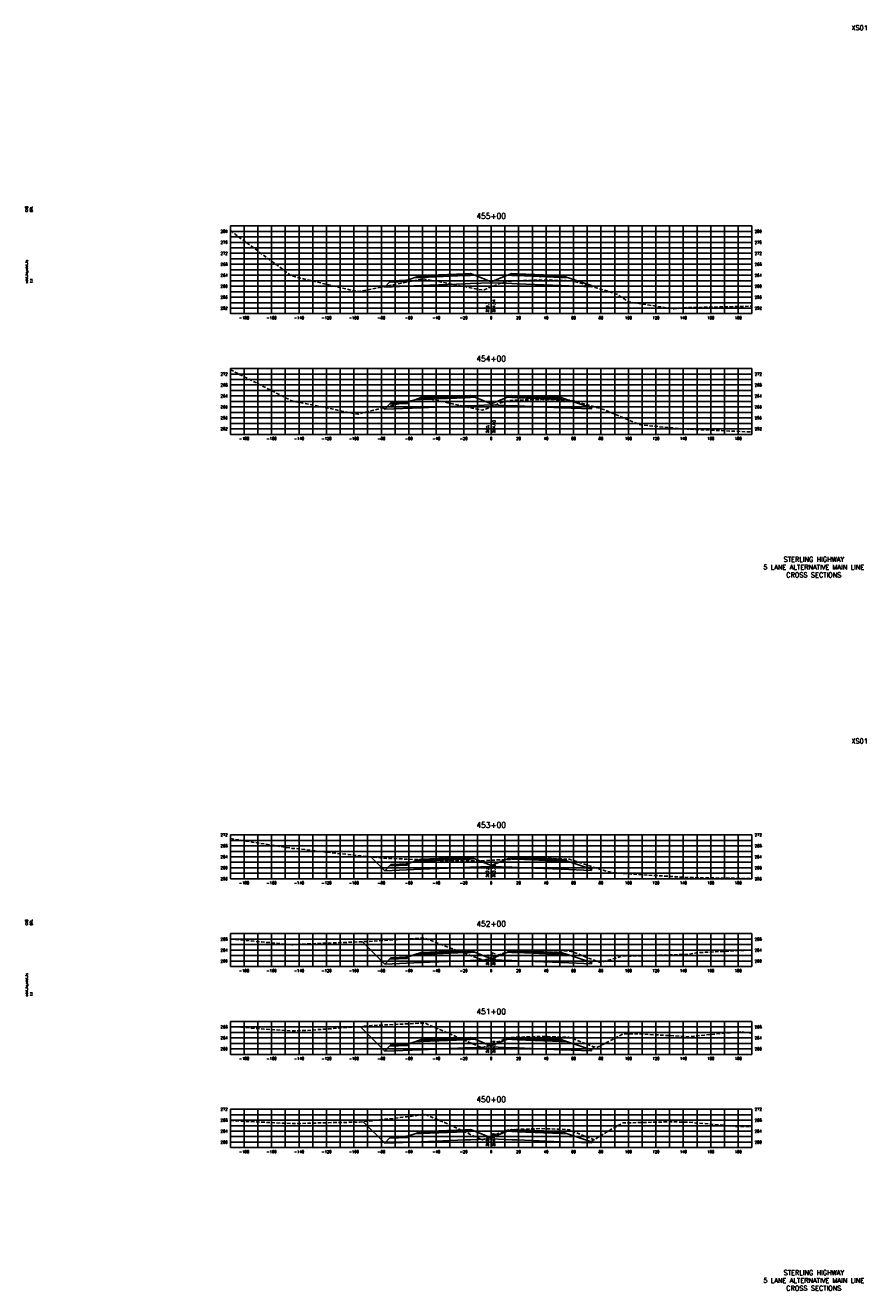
# Model space of a CAD drawing. Extents: x 37 to 10140, y -1968 to 9206.
# Tile 86 of 105: x 7337 to 7950, y 4696 to 5618. Entities that reach past the tile are written whole.
import ezdxf
from ezdxf.enums import TextEntityAlignment as Align

# ---------------------------------------------------------------- set-up
doc = ezdxf.new("R2010")
doc.units = 0
doc.header["$LTSCALE"] = 20
doc.header["$MEASUREMENT"] = 0
doc.linetypes.add('HIDDEN_050%', pattern=[0.1875, 0.125, -0.0625])
for name, color, linetype in [('S-AT-TXT175', 6, 'Continuous'), ('S-AT-TXT80', 1, 'Continuous'), ('XDATUM', 3, 'Continuous'), ('XEG', 1, 'HIDDEN_050%'), ('XFG', 2, 'Continuous'), ('XGRID', 251, 'Continuous'), ('XGRIDT', 2, 'Continuous'), ('XREF-BORDER', 7, 'Continuous')]:
    doc.layers.add(name, color=color, linetype=linetype)
doc.styles.add('L100', font='simplex.shx', dxfattribs={"height": 2})
doc.styles.add('L175', font='ROMANSM.shx', dxfattribs={"height": 3.5})
doc.styles.add('L80', font='ROMANSM.shx', dxfattribs={"height": 1.6})

# ---------------------------------------------------------------- blocks, each defined once
blk = doc.blocks.new('03025_00_att1')
at = {"layer": 'S-AT-TXT175', "style": 'L175'}
for tag, p in [('NUM', (32.402, 20.822)), ('LINE1', (30.64, 1.444)), ('LINE2', (30.64, 1.161)), ('LINE3', (30.64, 0.877))]:
    blk.add_attdef(tag, text='', height=0.175, dxfattribs=at).set_placement(p, align=Align.CENTER)
at = {"layer": 'S-AT-TXT80', "style": 'L80'}
for tag, p in [('DESIGNED', (2.094, 14.201)), ('CHECKED', (2.265, 14.201)), ('DRAFTED', (2.436, 14.201)), ('PCTB', (2.094, 11.605)), ('PSCALE', (2.265, 11.605)), ('PVIEW', (2.436, 11.605))]:
    blk.add_attdef(tag, p, '', height=0.08, rotation=90, dxfattribs=at)

msp = doc.modelspace()

# ---------------------------------------------------------------- linework, layer by layer
at = {"layer": 'XDATUM', "flags": 128}
for points in [[(7598.11, 5427.7), (7598.41, 5427.4), (7625, 5428.46), (7657, 5429.74), (7661, 5429.9), (7676, 5430.5), (7691, 5429.9), (7695, 5429.74), (7727, 5428.46), (7749, 5427.58), (7749, 5428.47), (7749.82, 5427.65)], [(7597.38, 5339.42), (7598.41, 5338.38), (7625, 5339.45), (7657, 5340.73), (7661, 5340.89), (7676, 5341.49), (7691, 5340.89), (7695, 5340.73), (7727, 5339.45), (7749, 5338.57), (7749, 5339.45), (7749.97, 5340.42)], [(7588.29, 5011.99), (7598.41, 5001.87), (7625, 5002.93), (7657, 5004.21), (7661, 5004.37), (7676, 5004.97), (7691, 5004.37), (7695, 5004.21), (7727, 5002.93), (7749, 5002.05), (7749, 5002.94), (7750.55, 5004.49)], [(7582.16, 4950.11), (7598.41, 4933.86), (7625, 4934.92), (7657, 4936.2), (7661, 4936.36), (7676, 4936.96), (7691, 4936.36), (7695, 4936.2), (7727, 4934.92), (7749, 4934.04), (7749, 4934.93), (7750.8, 4936.73)], [(7580.55, 4888.21), (7598.41, 4870.35), (7625, 4871.41), (7657, 4872.69), (7661, 4872.85), (7676, 4873.45), (7691, 4872.85), (7695, 4872.69), (7727, 4871.41), (7749, 4870.53), (7749, 4871.42), (7751.03, 4873.44)], [(7582.81, 4818.88), (7598.41, 4803.28), (7625, 4804.34), (7657, 4805.62), (7661, 4805.78), (7676, 4806.38), (7691, 4805.78), (7695, 4805.62), (7727, 4804.34), (7749, 4803.46), (7749, 4804.35), (7750.6, 4805.95)]]:
    msp.add_lwpolyline(points, dxfattribs=at)
at = {"layer": 'XEG', "flags": 128}
for points in [[(7486, 5468.69), (7489.38, 5466), (7530.46, 5435.6), (7537.24, 5433.89), (7578.46, 5424.05), (7585.1, 5425.06), (7626.47, 5433.45), (7657.94, 5427.49), (7670.05, 5425.15), (7670.94, 5425.47), (7676, 5427.45), (7684.84, 5430.91), (7685.17, 5430.98), (7687.67, 5431.58), (7691.15, 5431.72), (7710.95, 5432.58), (7730.77, 5432.06), (7734.19, 5431.99), (7734.84, 5431.84), (7737.81, 5431.14), (7740.45, 5430.43), (7760.92, 5424.36), (7767.53, 5422.18), (7776.45, 5416.47), (7809, 5411.54), (7818.48, 5412.38), (7860.68, 5413.34), (7866, 5413.4)], [(7486, 5367.13), (7530.76, 5344.39), (7533.56, 5343.81), (7578.76, 5334.73), (7581.42, 5335.38), (7626.77, 5346.85), (7646.81, 5342.5), (7669.64, 5337.57), (7676, 5340.11), (7677.48, 5340.71), (7684.66, 5343.58), (7685.32, 5343.84), (7685.56, 5343.89), (7688.8, 5344.68), (7712.17, 5345.53), (7713.03, 5345.57), (7713.74, 5345.53), (7733.37, 5344.89), (7733.48, 5344.86), (7737.21, 5344.06), (7738.06, 5343.82), (7757.05, 5338.4), (7758, 5338.09), (7784.82, 5326.87), (7797.65, 5325.66), (7818.78, 5323.81), (7820.72, 5323.7), (7866, 5321.76)], [(7486, 5025.27), (7531.06, 5018.17), (7532.26, 5018.08), (7533.88, 5018.01), (7548.58, 5016.26), (7563.71, 5014.54), (7585.37, 5012.29), (7598.07, 5010.97), (7616.61, 5010.23), (7647.1, 5009.08), (7648.5, 5009.05), (7650.08, 5009.16), (7657.56, 5009.24), (7667.26, 5009.13), (7676, 5009.53), (7680.89, 5009.75), (7687.39, 5010.03), (7689.35, 5010.12), (7708.67, 5010.84), (7712.97, 5011.02), (7730.7, 5010.31), (7733.08, 5010.2), (7733.47, 5010.11), (7736.63, 5009.16), (7754.9, 5003.04), (7757.73, 5002.24), (7760.7, 5001.27), (7768.17, 5000.16), (7771.08, 4999.76), (7773, 4999.81), (7819.09, 4996.89), (7821.15, 4996.91), (7866, 4996.11)], [(7486, 4952.09), (7488.41, 4951.87), (7531.37, 4947.89), (7536.56, 4948.29), (7579.37, 4949.97), (7584.71, 4950.24), (7627.37, 4952.81), (7641.18, 4947.44), (7670.41, 4936.54), (7674.09, 4937.83), (7676, 4938.51), (7688.05, 4942.81), (7689.94, 4943.12), (7690.65, 4943.3), (7707.22, 4943.98), (7713.19, 4944.17), (7727.25, 4943.59), (7732.41, 4943.36), (7734.64, 4942.9), (7735.84, 4942.56), (7750.99, 4936.65), (7755.62, 4934.93), (7766.53, 4938.08), (7771.38, 4939.72), (7777.3, 4939.7), (7819.39, 4940.87), (7825.45, 4942.1), (7866, 4944.07)], [(7486, 4888.33), (7522.52, 4885.6), (7531.67, 4885.09), (7540.87, 4885.41), (7579.67, 4888.12), (7589.01, 4889), (7627.67, 4890.85), (7638.65, 4886.04), (7669.22, 4872.74), (7676, 4875.34), (7677.75, 4876.02), (7688.01, 4879.88), (7689.67, 4880.16), (7691.1, 4880.35), (7702.79, 4880.74), (7712.73, 4881.1), (7723.31, 4880.76), (7731.99, 4880.43), (7733.76, 4879.96), (7735.2, 4879.55), (7744.94, 4875.78), (7752.64, 4872.82), (7766.16, 4879.63), (7771.69, 4882.84), (7781.61, 4883.08), (7819.69, 4880.89), (7857.54, 4884.5), (7866, 4883.47)], [(7486, 4819.74), (7518.85, 4818.07), (7531.97, 4817.56), (7566.7, 4818.37), (7579.97, 4818.56), (7614.56, 4822.49), (7627.98, 4824.27), (7641.99, 4818.24), (7669.6, 4805.57), (7676, 4808.17), (7681.15, 4810.27), (7686.69, 4812.61), (7688, 4812.8), (7690.55, 4813.07), (7698.08, 4813.36), (7711.71, 4813.91), (7719.29, 4813.64), (7731.5, 4813.26), (7732.84, 4812.97), (7734.71, 4812.19), (7741.17, 4809.54), (7751.12, 4805.75), (7764.21, 4813.74), (7771.99, 4817.99), (7806, 4818.81), (7819.99, 4818.53), (7853.86, 4815.53), (7866, 4815.17)]]:
    msp.add_lwpolyline(points, dxfattribs=at)
at = {"layer": 'XFG', "flags": 128}
for points in [[(7676, 5431.24), (7664.05, 5436.02), (7661, 5435.9), (7657, 5435.74), (7625, 5434.46), (7620.43, 5434.28), (7615, 5432.47), (7615, 5431.47), (7601.96, 5430.95), (7598.41, 5427.4), (7625, 5428.46), (7657, 5429.74), (7661, 5429.9), (7676, 5430.5), (7676, 5431.24)], [(7661, 5436.24), (7657, 5436.08), (7625, 5434.8), (7625, 5435.8), (7620.43, 5434.28), (7625, 5434.46), (7657, 5435.74), (7661, 5435.9), (7664.05, 5436.02), (7661, 5437.24), (7661, 5436.24)], [(7661, 5437.24), (7657, 5437.08), (7625, 5435.8), (7625, 5435.46), (7657, 5436.74), (7661, 5436.9), (7661, 5437.24)], [(7661, 5436.9), (7657, 5436.74), (7625, 5435.46), (7625, 5434.8), (7657, 5436.08), (7661, 5436.24), (7661, 5436.9)], [(7676, 5431.24), (7687.96, 5436.02), (7691, 5435.9), (7695, 5435.74), (7727, 5434.46), (7731.57, 5434.28), (7749, 5428.47), (7749, 5427.58), (7727, 5428.46), (7695, 5429.74), (7691, 5429.9), (7676, 5430.5)], [(7691, 5437.24), (7687.96, 5436.02), (7691, 5435.9), (7695, 5435.74), (7727, 5434.46), (7731.57, 5434.28), (7727, 5435.8), (7727, 5434.8), (7695, 5436.08), (7691, 5436.24), (7691, 5437.24)], [(7691, 5437.24), (7691, 5436.9), (7695, 5436.74), (7727, 5435.46), (7727, 5435.8), (7695, 5437.08), (7691, 5437.24)], [(7691, 5436.9), (7691, 5436.24), (7695, 5436.08), (7727, 5434.8), (7727, 5435.46), (7695, 5436.74), (7691, 5436.9)], [(7598.41, 5427.4), (7598.41, 5427.4), (7598.11, 5427.7)], [(7615, 5432.47), (7614, 5432.43), (7614, 5432.09), (7604, 5431.69), (7604, 5432.03), (7603, 5431.99), (7601.96, 5430.95), (7615, 5431.47), (7615, 5432.47)], [(7614, 5432.43), (7604, 5432.03), (7604, 5431.69), (7614, 5432.09), (7614, 5432.43)], [(7749, 5428.47), (7749, 5428.47), (7749.82, 5427.65)], [(7676, 5342.23), (7664.05, 5347.01), (7661, 5346.89), (7657, 5346.73), (7625, 5345.45), (7620.43, 5345.26), (7615, 5343.45), (7615, 5342.45), (7601.96, 5341.93), (7598.41, 5338.38), (7625, 5339.45), (7657, 5340.73), (7661, 5340.89), (7676, 5341.49), (7676, 5342.23)], [(7615, 5343.45), (7614, 5343.41), (7614, 5343.07), (7604, 5342.67), (7604, 5343.01), (7603, 5342.97), (7601.96, 5341.93), (7615, 5342.45), (7615, 5343.45)], [(7614, 5343.41), (7604, 5343.01), (7604, 5342.67), (7614, 5343.07), (7614, 5343.41)], [(7661, 5347.23), (7657, 5347.07), (7625, 5345.79), (7625, 5346.79), (7620.43, 5345.26), (7625, 5345.45), (7657, 5346.73), (7661, 5346.89), (7664.05, 5347.01), (7661, 5348.23), (7661, 5347.23)], [(7661, 5348.23), (7657, 5348.07), (7625, 5346.79), (7625, 5346.45), (7657, 5347.73), (7661, 5347.89), (7661, 5348.23)], [(7661, 5347.89), (7657, 5347.73), (7625, 5346.45), (7625, 5345.79), (7657, 5347.07), (7661, 5347.23), (7661, 5347.89)], [(7676, 5342.23), (7687.96, 5347.01), (7691, 5346.89), (7695, 5346.73), (7727, 5345.45), (7731.57, 5345.26), (7749, 5339.45), (7749, 5338.57), (7727, 5339.45), (7695, 5340.73), (7691, 5340.89), (7676, 5341.49)], [(7691, 5348.23), (7687.96, 5347.01), (7691, 5346.89), (7695, 5346.73), (7727, 5345.45), (7731.57, 5345.26), (7727, 5346.79), (7727, 5345.79), (7695, 5347.07), (7691, 5347.23), (7691, 5348.23)], [(7691, 5348.23), (7691, 5347.89), (7695, 5347.73), (7727, 5346.45), (7727, 5346.79), (7695, 5348.07), (7691, 5348.23)], [(7691, 5347.89), (7691, 5347.23), (7695, 5347.07), (7727, 5345.79), (7727, 5346.45), (7695, 5347.73), (7691, 5347.89)], [(7598.41, 5338.38), (7598.41, 5338.38), (7597.38, 5339.42)], [(7749, 5339.45), (7749, 5339.45), (7749.97, 5340.42)], [(7598.41, 5001.87), (7598.41, 5001.87), (7588.29, 5011.99)], [(7676, 5005.71), (7664.05, 5010.5), (7661, 5010.37), (7657, 5010.21), (7625, 5008.93), (7620.43, 5008.75), (7615, 5006.94), (7615, 5005.94), (7601.96, 5005.42), (7598.41, 5001.87), (7625, 5002.93), (7657, 5004.21), (7661, 5004.37), (7676, 5004.97), (7676, 5005.71)], [(7661, 5010.71), (7657, 5010.55), (7625, 5009.27), (7625, 5010.27), (7620.43, 5008.75), (7625, 5008.93), (7657, 5010.21), (7661, 5010.37), (7664.05, 5010.5), (7661, 5011.71), (7661, 5010.71)], [(7661, 5011.71), (7657, 5011.55), (7625, 5010.27), (7625, 5009.93), (7657, 5011.21), (7661, 5011.37), (7661, 5011.71)], [(7661, 5011.37), (7657, 5011.21), (7625, 5009.93), (7625, 5009.27), (7657, 5010.55), (7661, 5010.71), (7661, 5011.37)], [(7676, 5005.71), (7687.96, 5010.5), (7691, 5010.37), (7695, 5010.21), (7727, 5008.93), (7731.57, 5008.75), (7749, 5002.94), (7749, 5002.05), (7727, 5002.93), (7695, 5004.21), (7691, 5004.37), (7676, 5004.97)], [(7691, 5011.71), (7687.96, 5010.5), (7691, 5010.37), (7695, 5010.21), (7727, 5008.93), (7731.57, 5008.75), (7727, 5010.27), (7727, 5009.27), (7695, 5010.55), (7691, 5010.71), (7691, 5011.71)], [(7691, 5011.71), (7691, 5011.37), (7695, 5011.21), (7727, 5009.93), (7727, 5010.27), (7695, 5011.55), (7691, 5011.71)], [(7691, 5011.37), (7691, 5010.71), (7695, 5010.55), (7727, 5009.27), (7727, 5009.93), (7695, 5011.21), (7691, 5011.37)], [(7615, 5006.94), (7614, 5006.9), (7614, 5006.56), (7604, 5006.16), (7604, 5006.5), (7603, 5006.46), (7601.96, 5005.42), (7615, 5005.94), (7615, 5006.94)], [(7614, 5006.9), (7604, 5006.5), (7604, 5006.16), (7614, 5006.56), (7614, 5006.9)], [(7749, 5002.94), (7749, 5002.94), (7750.55, 5004.49)], [(7598.41, 4933.86), (7598.41, 4933.86), (7582.16, 4950.11)], [(7676, 4937.7), (7664.05, 4942.48), (7661, 4942.36), (7657, 4942.2), (7625, 4940.92), (7620.43, 4940.74), (7615, 4938.93), (7615, 4937.93), (7601.96, 4937.41), (7598.41, 4933.86), (7625, 4934.92), (7657, 4936.2), (7661, 4936.36), (7676, 4936.96), (7676, 4937.7)], [(7615, 4938.93), (7614, 4938.89), (7614, 4938.55), (7604, 4938.15), (7604, 4938.49), (7603, 4938.45), (7601.96, 4937.41), (7615, 4937.93), (7615, 4938.93)], [(7614, 4938.89), (7604, 4938.49), (7604, 4938.15), (7614, 4938.55), (7614, 4938.89)], [(7661, 4942.7), (7657, 4942.54), (7625, 4941.26), (7625, 4942.26), (7620.43, 4940.74), (7625, 4940.92), (7657, 4942.2), (7661, 4942.36), (7664.05, 4942.48), (7661, 4943.7), (7661, 4942.7)], [(7661, 4943.7), (7657, 4943.54), (7625, 4942.26), (7625, 4941.92), (7657, 4943.2), (7661, 4943.36), (7661, 4943.7)], [(7661, 4943.36), (7657, 4943.2), (7625, 4941.92), (7625, 4941.26), (7657, 4942.54), (7661, 4942.7), (7661, 4943.36)], [(7676, 4937.7), (7687.96, 4942.48), (7691, 4942.36), (7695, 4942.2), (7727, 4940.92), (7731.57, 4940.74), (7749, 4934.93), (7749, 4934.04), (7727, 4934.92), (7695, 4936.2), (7691, 4936.36), (7676, 4936.96)], [(7691, 4943.7), (7687.96, 4942.48), (7691, 4942.36), (7695, 4942.2), (7727, 4940.92), (7731.57, 4940.74), (7727, 4942.26), (7727, 4941.26), (7695, 4942.54), (7691, 4942.7), (7691, 4943.7)], [(7691, 4943.7), (7691, 4943.36), (7695, 4943.2), (7727, 4941.92), (7727, 4942.26), (7695, 4943.54), (7691, 4943.7)], [(7691, 4943.36), (7691, 4942.7), (7695, 4942.54), (7727, 4941.26), (7727, 4941.92), (7695, 4943.2), (7691, 4943.36)], [(7749, 4934.93), (7749, 4934.93), (7750.8, 4936.73)], [(7598.41, 4870.35), (7598.41, 4870.35), (7580.55, 4888.21)], [(7661, 4879.19), (7657, 4879.03), (7625, 4877.75), (7625, 4878.75), (7620.43, 4877.23), (7625, 4877.41), (7657, 4878.69), (7661, 4878.85), (7664.05, 4878.97), (7661, 4880.19), (7661, 4879.19)], [(7661, 4880.19), (7657, 4880.03), (7625, 4878.75), (7625, 4878.41), (7657, 4879.69), (7661, 4879.85), (7661, 4880.19)], [(7691, 4880.19), (7687.96, 4878.97), (7691, 4878.85), (7695, 4878.69), (7727, 4877.41), (7731.57, 4877.23), (7727, 4878.75), (7727, 4877.75), (7695, 4879.03), (7691, 4879.19), (7691, 4880.19)], [(7691, 4880.19), (7691, 4879.85), (7695, 4879.69), (7727, 4878.41), (7727, 4878.75), (7695, 4880.03), (7691, 4880.19)], [(7676, 4874.19), (7664.05, 4878.97), (7661, 4878.85), (7657, 4878.69), (7625, 4877.41), (7620.43, 4877.23), (7615, 4875.42), (7615, 4874.42), (7601.96, 4873.89), (7598.41, 4870.35), (7625, 4871.41), (7657, 4872.69), (7661, 4872.85), (7676, 4873.45), (7676, 4874.19)], [(7615, 4875.42), (7614, 4875.38), (7614, 4875.04), (7604, 4874.64), (7604, 4874.98), (7603, 4874.94), (7601.96, 4873.89), (7615, 4874.42), (7615, 4875.42)], [(7614, 4875.38), (7604, 4874.98), (7604, 4874.64), (7614, 4875.04), (7614, 4875.38)], [(7661, 4879.85), (7657, 4879.69), (7625, 4878.41), (7625, 4877.75), (7657, 4879.03), (7661, 4879.19), (7661, 4879.85)], [(7676, 4874.19), (7687.96, 4878.97), (7691, 4878.85), (7695, 4878.69), (7727, 4877.41), (7731.57, 4877.23), (7749, 4871.42), (7749, 4870.53), (7727, 4871.41), (7695, 4872.69), (7691, 4872.85), (7676, 4873.45)], [(7691, 4879.85), (7691, 4879.19), (7695, 4879.03), (7727, 4877.75), (7727, 4878.41), (7695, 4879.69), (7691, 4879.85)], [(7749, 4871.42), (7749, 4871.42), (7751.03, 4873.44)], [(7598.41, 4803.28), (7598.41, 4803.28), (7582.81, 4818.88)], [(7676, 4807.12), (7664.05, 4811.9), (7661, 4811.78), (7657, 4811.62), (7625, 4810.34), (7620.43, 4810.16), (7615, 4808.35), (7615, 4807.35), (7601.96, 4806.82), (7598.41, 4803.28), (7625, 4804.34), (7657, 4805.62), (7661, 4805.78), (7676, 4806.38), (7676, 4807.12)], [(7615, 4808.35), (7614, 4808.31), (7614, 4807.97), (7604, 4807.57), (7604, 4807.91), (7603, 4807.87), (7601.96, 4806.82), (7615, 4807.35), (7615, 4808.35)], [(7614, 4808.31), (7604, 4807.91), (7604, 4807.57), (7614, 4807.97), (7614, 4808.31)], [(7661, 4812.12), (7657, 4811.96), (7625, 4810.68), (7625, 4811.68), (7620.43, 4810.16), (7625, 4810.34), (7657, 4811.62), (7661, 4811.78), (7664.05, 4811.9), (7661, 4813.12), (7661, 4812.12)], [(7661, 4813.12), (7657, 4812.96), (7625, 4811.68), (7625, 4811.34), (7657, 4812.62), (7661, 4812.78), (7661, 4813.12)], [(7661, 4812.78), (7657, 4812.62), (7625, 4811.34), (7625, 4810.68), (7657, 4811.96), (7661, 4812.12), (7661, 4812.78)], [(7676, 4807.12), (7687.96, 4811.9), (7691, 4811.78), (7695, 4811.62), (7727, 4810.34), (7731.57, 4810.16), (7749, 4804.35), (7749, 4803.46), (7727, 4804.34), (7695, 4805.62), (7691, 4805.78), (7676, 4806.38)], [(7691, 4813.12), (7687.96, 4811.9), (7691, 4811.78), (7695, 4811.62), (7727, 4810.34), (7731.57, 4810.16), (7727, 4811.68), (7727, 4810.68), (7695, 4811.96), (7691, 4812.12), (7691, 4813.12)], [(7691, 4813.12), (7691, 4812.78), (7695, 4812.62), (7727, 4811.34), (7727, 4811.68), (7695, 4812.96), (7691, 4813.12)], [(7691, 4812.78), (7691, 4812.12), (7695, 4811.96), (7727, 4810.68), (7727, 4811.34), (7695, 4812.62), (7691, 4812.78)], [(7749, 4804.35), (7749, 4804.35), (7750.6, 4805.95)]]:
    msp.add_lwpolyline(points, dxfattribs=at)
at = {"layer": 'XGRID'}
for p, q in [((7486, 5408), (7486, 5472)), ((7486, 5472), (7866, 5472)), ((7496, 5408), (7496, 5472)), ((7506, 5408), (7506, 5472)), ((7516, 5408), (7516, 5472)), ((7526, 5408), (7526, 5472)), ((7536, 5408), (7536, 5472)), ((7546, 5408), (7546, 5472)), ((7556, 5408), (7556, 5472)), ((7566, 5408), (7566, 5472)), ((7576, 5408), (7576, 5472)), ((7586, 5408), (7586, 5472)), ((7596, 5408), (7596, 5472)), ((7606, 5408), (7606, 5472)), ((7616, 5408), (7616, 5472)), ((7626, 5408), (7626, 5472)), ((7636, 5408), (7636, 5472)), ((7646, 5408), (7646, 5472)), ((7656, 5408), (7656, 5472)), ((7666, 5408), (7666, 5472)), ((7676, 5408), (7676, 5472)), ((7686, 5408), (7686, 5472)), ((7696, 5408), (7696, 5472)), ((7706, 5408), (7706, 5472)), ((7716, 5408), (7716, 5472)), ((7726, 5408), (7726, 5472)), ((7736, 5408), (7736, 5472)), ((7746, 5408), (7746, 5472)), ((7756, 5408), (7756, 5472)), ((7766, 5408), (7766, 5472)), ((7776, 5408), (7776, 5472)), ((7786, 5408), (7786, 5472)), ((7796, 5408), (7796, 5472)), ((7806, 5408), (7806, 5472)), ((7816, 5408), (7816, 5472)), ((7826, 5408), (7826, 5472)), ((7836, 5408), (7836, 5472)), ((7846, 5408), (7846, 5472)), ((7856, 5408), (7856, 5472)), ((7866, 5408), (7866, 5472)), ((7486, 5468), (7866, 5468)), ((7486, 5464), (7866, 5464)), ((7486, 5460), (7866, 5460)), ((7486, 5456), (7866, 5456)), ((7486, 5452), (7866, 5452)), ((7486, 5448), (7866, 5448)), ((7486, 5444), (7866, 5444)), ((7486, 5440), (7866, 5440)), ((7486, 5436), (7866, 5436)), ((7486, 5432), (7866, 5432)), ((7486, 5428), (7866, 5428)), ((7486, 5424), (7866, 5424)), ((7486, 5420), (7866, 5420)), ((7486, 5416), (7866, 5416)), ((7486, 5412), (7866, 5412)), ((7486, 5408), (7866, 5408)), ((7486, 5320), (7486, 5368)), ((7486, 5368), (7866, 5368)), ((7486, 5364), (7866, 5364)), ((7486, 5360), (7866, 5360)), ((7496, 5320), (7496, 5368)), ((7506, 5320), (7506, 5368)), ((7516, 5320), (7516, 5368)), ((7526, 5320), (7526, 5368)), ((7536, 5320), (7536, 5368)), ((7546, 5320), (7546, 5368)), ((7556, 5320), (7556, 5368)), ((7566, 5320), (7566, 5368)), ((7576, 5320), (7576, 5368)), ((7586, 5320), (7586, 5368)), ((7596, 5320), (7596, 5368)), ((7606, 5320), (7606, 5368)), ((7616, 5320), (7616, 5368)), ((7626, 5320), (7626, 5368)), ((7636, 5320), (7636, 5368)), ((7646, 5320), (7646, 5368)), ((7656, 5320), (7656, 5368)), ((7666, 5320), (7666, 5368)), ((7676, 5320), (7676, 5368)), ((7686, 5320), (7686, 5368)), ((7696, 5320), (7696, 5368)), ((7706, 5320), (7706, 5368)), ((7716, 5320), (7716, 5368)), ((7726, 5320), (7726, 5368)), ((7736, 5320), (7736, 5368)), ((7746, 5320), (7746, 5368)), ((7756, 5320), (7756, 5368)), ((7766, 5320), (7766, 5368)), ((7776, 5320), (7776, 5368)), ((7786, 5320), (7786, 5368)), ((7796, 5320), (7796, 5368)), ((7806, 5320), (7806, 5368)), ((7816, 5320), (7816, 5368)), ((7826, 5320), (7826, 5368)), ((7836, 5320), (7836, 5368)), ((7846, 5320), (7846, 5368)), ((7856, 5320), (7856, 5368)), ((7866, 5320), (7866, 5368)), ((7486, 5356), (7866, 5356)), ((7486, 5352), (7866, 5352)), ((7486, 5348), (7866, 5348)), ((7486, 5344), (7866, 5344)), ((7486, 5340), (7866, 5340)), ((7486, 5336), (7866, 5336)), ((7486, 5332), (7866, 5332)), ((7486, 5328), (7866, 5328)), ((7486, 5324), (7866, 5324)), ((7486, 5320), (7866, 5320)), ((7486, 4996), (7486, 5028)), ((7486, 5028), (7866, 5028)), ((7496, 4996), (7496, 5028)), ((7506, 4996), (7506, 5028)), ((7516, 4996), (7516, 5028)), ((7526, 4996), (7526, 5028)), ((7536, 4996), (7536, 5028)), ((7546, 4996), (7546, 5028)), ((7556, 4996), (7556, 5028)), ((7566, 4996), (7566, 5028)), ((7576, 4996), (7576, 5028)), ((7586, 4996), (7586, 5028)), ((7596, 4996), (7596, 5028)), ((7606, 4996), (7606, 5028)), ((7616, 4996), (7616, 5028)), ((7626, 4996), (7626, 5028)), ((7636, 4996), (7636, 5028)), ((7646, 4996), (7646, 5028)), ((7656, 4996), (7656, 5028)), ((7666, 4996), (7666, 5028)), ((7676, 4996), (7676, 5028)), ((7686, 4996), (7686, 5028)), ((7696, 4996), (7696, 5028)), ((7706, 4996), (7706, 5028)), ((7716, 4996), (7716, 5028)), ((7726, 4996), (7726, 5028)), ((7736, 4996), (7736, 5028)), ((7746, 4996), (7746, 5028)), ((7756, 4996), (7756, 5028)), ((7766, 4996), (7766, 5028)), ((7776, 4996), (7776, 5028)), ((7786, 4996), (7786, 5028)), ((7796, 4996), (7796, 5028)), ((7806, 4996), (7806, 5028)), ((7816, 4996), (7816, 5028)), ((7826, 4996), (7826, 5028)), ((7836, 4996), (7836, 5028)), ((7846, 4996), (7846, 5028)), ((7856, 4996), (7856, 5028)), ((7866, 4996), (7866, 5028)), ((7486, 5024), (7866, 5024)), ((7486, 5020), (7866, 5020)), ((7486, 5016), (7866, 5016)), ((7486, 5012), (7866, 5012)), ((7486, 5008), (7866, 5008)), ((7486, 5004), (7866, 5004)), ((7486, 5000), (7866, 5000)), ((7486, 4996), (7866, 4996)), ((7486, 4932), (7486, 4956)), ((7486, 4956), (7866, 4956)), ((7496, 4932), (7496, 4956)), ((7506, 4932), (7506, 4956)), ((7516, 4932), (7516, 4956)), ((7526, 4932), (7526, 4956)), ((7536, 4932), (7536, 4956)), ((7546, 4932), (7546, 4956)), ((7556, 4932), (7556, 4956)), ((7566, 4932), (7566, 4956)), ((7576, 4932), (7576, 4956)), ((7586, 4932), (7586, 4956)), ((7596, 4932), (7596, 4956)), ((7606, 4932), (7606, 4956)), ((7616, 4932), (7616, 4956)), ((7626, 4932), (7626, 4956)), ((7636, 4932), (7636, 4956)), ((7646, 4932), (7646, 4956)), ((7656, 4932), (7656, 4956)), ((7666, 4932), (7666, 4956)), ((7676, 4932), (7676, 4956)), ((7686, 4932), (7686, 4956)), ((7696, 4932), (7696, 4956)), ((7706, 4932), (7706, 4956)), ((7716, 4932), (7716, 4956)), ((7726, 4932), (7726, 4956)), ((7736, 4932), (7736, 4956)), ((7746, 4932), (7746, 4956)), ((7756, 4932), (7756, 4956)), ((7766, 4932), (7766, 4956)), ((7776, 4932), (7776, 4956)), ((7786, 4932), (7786, 4956)), ((7796, 4932), (7796, 4956)), ((7806, 4932), (7806, 4956)), ((7816, 4932), (7816, 4956)), ((7826, 4932), (7826, 4956)), ((7836, 4932), (7836, 4956)), ((7846, 4932), (7846, 4956)), ((7856, 4932), (7856, 4956)), ((7866, 4932), (7866, 4956)), ((7486, 4952), (7866, 4952)), ((7486, 4948), (7866, 4948)), ((7486, 4944), (7866, 4944)), ((7486, 4940), (7866, 4940)), ((7486, 4936), (7866, 4936)), ((7486, 4932), (7866, 4932)), ((7486, 4868), (7486, 4892)), ((7486, 4892), (7866, 4892)), ((7496, 4868), (7496, 4892)), ((7506, 4868), (7506, 4892)), ((7516, 4868), (7516, 4892)), ((7526, 4868), (7526, 4892)), ((7536, 4868), (7536, 4892)), ((7546, 4868), (7546, 4892)), ((7556, 4868), (7556, 4892)), ((7566, 4868), (7566, 4892)), ((7576, 4868), (7576, 4892)), ((7586, 4868), (7586, 4892)), ((7596, 4868), (7596, 4892)), ((7606, 4868), (7606, 4892)), ((7616, 4868), (7616, 4892)), ((7626, 4868), (7626, 4892)), ((7636, 4868), (7636, 4892)), ((7646, 4868), (7646, 4892)), ((7656, 4868), (7656, 4892)), ((7666, 4868), (7666, 4892)), ((7676, 4868), (7676, 4892)), ((7686, 4868), (7686, 4892)), ((7696, 4868), (7696, 4892)), ((7706, 4868), (7706, 4892)), ((7716, 4868), (7716, 4892)), ((7726, 4868), (7726, 4892)), ((7736, 4868), (7736, 4892)), ((7746, 4868), (7746, 4892)), ((7756, 4868), (7756, 4892)), ((7766, 4868), (7766, 4892)), ((7776, 4868), (7776, 4892)), ((7786, 4868), (7786, 4892)), ((7796, 4868), (7796, 4892)), ((7806, 4868), (7806, 4892)), ((7816, 4868), (7816, 4892)), ((7826, 4868), (7826, 4892)), ((7836, 4868), (7836, 4892)), ((7846, 4868), (7846, 4892)), ((7856, 4868), (7856, 4892)), ((7866, 4868), (7866, 4892)), ((7486, 4888), (7866, 4888)), ((7486, 4884), (7866, 4884)), ((7486, 4880), (7866, 4880)), ((7486, 4876), (7866, 4876)), ((7486, 4872), (7866, 4872)), ((7486, 4868), (7866, 4868)), ((7486, 4800), (7486, 4828)), ((7486, 4828), (7866, 4828)), ((7496, 4800), (7496, 4828)), ((7506, 4800), (7506, 4828)), ((7516, 4800), (7516, 4828)), ((7526, 4800), (7526, 4828)), ((7536, 4800), (7536, 4828)), ((7546, 4800), (7546, 4828)), ((7556, 4800), (7556, 4828)), ((7566, 4800), (7566, 4828)), ((7576, 4800), (7576, 4828)), ((7586, 4800), (7586, 4828)), ((7596, 4800), (7596, 4828)), ((7606, 4800), (7606, 4828)), ((7616, 4800), (7616, 4828)), ((7626, 4800), (7626, 4828)), ((7636, 4800), (7636, 4828)), ((7646, 4800), (7646, 4828)), ((7656, 4800), (7656, 4828)), ((7666, 4800), (7666, 4828)), ((7676, 4800), (7676, 4828)), ((7686, 4800), (7686, 4828)), ((7696, 4800), (7696, 4828)), ((7706, 4800), (7706, 4828)), ((7716, 4800), (7716, 4828)), ((7726, 4800), (7726, 4828)), ((7736, 4800), (7736, 4828)), ((7746, 4800), (7746, 4828)), ((7756, 4800), (7756, 4828)), ((7766, 4800), (7766, 4828)), ((7776, 4800), (7776, 4828)), ((7786, 4800), (7786, 4828)), ((7796, 4800), (7796, 4828)), ((7806, 4800), (7806, 4828)), ((7816, 4800), (7816, 4828)), ((7826, 4800), (7826, 4828)), ((7836, 4800), (7836, 4828)), ((7846, 4800), (7846, 4828)), ((7856, 4800), (7856, 4828)), ((7866, 4800), (7866, 4828)), ((7486, 4824), (7866, 4824)), ((7486, 4820), (7866, 4820)), ((7486, 4816), (7866, 4816)), ((7486, 4812), (7866, 4812)), ((7486, 4808), (7866, 4808)), ((7486, 4804), (7866, 4804)), ((7486, 4800), (7866, 4800))]:
    msp.add_line(p, q, dxfattribs=at)

# ---------------------------------------------------------------- block references
at = {"layer": 'XREF-BORDER'}
ref = msp.add_blockref('03025_00_att1', (7296.45, 5198.23), dxfattribs=dict(at, xscale=20, yscale=20, zscale=20))
ref.add_attrib('LINE1', 'STERLING HIGHWAY', dxfattribs={"layer": 'S-AT-TXT175', "height": 3.5, "style": 'L175'}).set_placement((7911.07, 5227.1), align=Align.CENTER)
ref.add_attrib('LINE2', '5 LANE ALTERNATIVE MAIN LINE', dxfattribs={"layer": 'S-AT-TXT175', "height": 3.5, "style": 'L175'}).set_placement((7911.07, 5221.44), align=Align.CENTER)
ref.add_attrib('LINE3', 'CROSS SECTIONS', dxfattribs={"layer": 'S-AT-TXT175', "height": 3.5, "style": 'L175'}).set_placement((7911.07, 5215.77), align=Align.CENTER)
ref.add_attrib('NUM', 'XS01', dxfattribs={"layer": 'S-AT-TXT175', "height": 3.5, "style": 'L175'}).set_placement((7944.49, 5614.66), align=Align.CENTER)
ref.add_attrib('DESIGNED', 'CAB', (7338.33, 5482.25), dxfattribs={"layer": 'S-AT-TXT80', "height": 1.6, "rotation": 90, "style": 'L80'})
ref.add_attrib('CHECKED', 'DRL', (7341.74, 5482.25), dxfattribs={"layer": 'S-AT-TXT80', "height": 1.6, "rotation": 90, "style": 'L80'})
ref.add_attrib('PCTB', 'adot_hs,adot_fs', (7338.33, 5430.32), dxfattribs={"layer": 'S-AT-TXT80', "height": 1.6, "rotation": 90, "style": 'L80'})
ref.add_attrib('PSCALE', '1:1', (7341.74, 5430.32), dxfattribs={"layer": 'S-AT-TXT80', "height": 1.6, "rotation": 90, "style": 'L80'})
ref = msp.add_blockref('03025_00_att1', (7296.45, 4678.23), dxfattribs=dict(at, xscale=20, yscale=20, zscale=20))
ref.add_attrib('LINE1', 'STERLING HIGHWAY', dxfattribs={"layer": 'S-AT-TXT175', "height": 3.5, "style": 'L175'}).set_placement((7911.07, 4707.1), align=Align.CENTER)
ref.add_attrib('LINE2', '5 LANE ALTERNATIVE MAIN LINE', dxfattribs={"layer": 'S-AT-TXT175', "height": 3.5, "style": 'L175'}).set_placement((7911.07, 4701.44), align=Align.CENTER)
ref.add_attrib('LINE3', 'CROSS SECTIONS', dxfattribs={"layer": 'S-AT-TXT175', "height": 3.5, "style": 'L175'}).set_placement((7911.07, 4695.77), align=Align.CENTER)
ref.add_attrib('NUM', 'XS01', dxfattribs={"layer": 'S-AT-TXT175', "height": 3.5, "style": 'L175'}).set_placement((7944.49, 5094.66), align=Align.CENTER)
ref.add_attrib('DESIGNED', 'CAB', (7338.33, 4962.25), dxfattribs={"layer": 'S-AT-TXT80', "height": 1.6, "rotation": 90, "style": 'L80'})
ref.add_attrib('CHECKED', 'DRL', (7341.74, 4962.25), dxfattribs={"layer": 'S-AT-TXT80', "height": 1.6, "rotation": 90, "style": 'L80'})
ref.add_attrib('PCTB', 'adot_hs,adot_fs', (7338.33, 4910.32), dxfattribs={"layer": 'S-AT-TXT80', "height": 1.6, "rotation": 90, "style": 'L80'})
ref.add_attrib('PSCALE', '1:1', (7341.74, 4910.32), dxfattribs={"layer": 'S-AT-TXT80', "height": 1.6, "rotation": 90, "style": 'L80'})

# ---------------------------------------------------------------- texts
at = {"layer": 'XGRIDT', "style": 'L100'}
for s, p in [('455+00', (7676, 5476)), ('454+00', (7676, 5372)), ('453+00', (7676, 5032)), ('452+00', (7676, 4960)), ('451+00', (7676, 4896)), ('450+00', (7676, 4832))]:
    msp.add_text(s, height=4, dxfattribs=at).set_placement(p, align=Align.BOTTOM_CENTER)
for s, p in [('280', (7484, 5468)), ('276', (7484, 5460)), ('272', (7484, 5452)), ('268', (7484, 5444)), ('264', (7484, 5436)), ('260', (7484, 5428)), ('256', (7484, 5420)), ('252', (7484, 5412)), ('272', (7484, 5364)), ('268', (7484, 5356)), ('264', (7484, 5348)), ('260', (7484, 5340)), ('256', (7484, 5332)), ('252', (7484, 5324)), ('272', (7484, 5028)), ('268', (7484, 5020)), ('264', (7484, 5012)), ('260', (7484, 5004)), ('256', (7484, 4996)), ('268', (7484, 4952)), ('264', (7484, 4944)), ('260', (7484, 4936)), ('268', (7484, 4888)), ('264', (7484, 4880)), ('260', (7484, 4872)), ('272', (7484, 4828)), ('268', (7484, 4820)), ('264', (7484, 4812)), ('260', (7484, 4804))]:
    msp.add_text(s, height=2, dxfattribs=at).set_placement(p, align=Align.MIDDLE_RIGHT)
for s, p in [('280', (7868, 5468)), ('276', (7868, 5460)), ('272', (7868, 5452)), ('268', (7868, 5444)), ('264', (7868, 5436)), ('260', (7868, 5428)), ('256', (7868, 5420)), ('252', (7868, 5412)), ('272', (7868, 5364)), ('268', (7868, 5356)), ('264', (7868, 5348)), ('260', (7868, 5340)), ('256', (7868, 5332)), ('252', (7868, 5324)), ('272', (7868, 5028)), ('268', (7868, 5020)), ('264', (7868, 5012)), ('260', (7868, 5004)), ('256', (7868, 4996)), ('268', (7868, 4952)), ('264', (7868, 4944)), ('260', (7868, 4936)), ('268', (7868, 4888)), ('264', (7868, 4880)), ('260', (7868, 4872)), ('272', (7868, 4828)), ('268', (7868, 4820)), ('264', (7868, 4812)), ('260', (7868, 4804))]:
    msp.add_text(s, height=2, dxfattribs=at).set_placement(p, align=Align.MIDDLE_LEFT)
for s, p in [('259.7', (7675, 5409)), ('260.1', (7675, 5321)), ('262.8', (7675, 4997)), ('261.3', (7675, 4933)), ('261.7', (7675, 4869)), ('262.1', (7675, 4801))]:
    msp.add_text(s, height=2, rotation=90, dxfattribs=at).set_placement(p, align=Align.BOTTOM_LEFT)
for s, p in [('264.54', (7677, 5409)), ('264.03', (7677, 5321)), ('263.78', (7677, 4997)), ('263.77', (7677, 4933)), ('264.01', (7677, 4869)), ('264.48', (7677, 4801))]:
    msp.add_text(s, height=2, rotation=90, dxfattribs=at).set_placement(p, align=Align.TOP_LEFT)
for s, p in [('-180', (7496, 5406)), ('-160', (7516, 5406)), ('-140', (7536, 5406)), ('-120', (7556, 5406)), ('-100', (7576, 5406)), ('-80', (7596, 5406)), ('-60', (7616, 5406)), ('-40', (7636, 5406)), ('-20', (7656, 5406)), ('0', (7676, 5406)), ('20', (7696, 5406)), ('40', (7716, 5406)), ('60', (7736, 5406)), ('80', (7756, 5406)), ('100', (7776, 5406)), ('120', (7796, 5406)), ('140', (7816, 5406)), ('160', (7836, 5406)), ('180', (7856, 5406)), ('-180', (7496, 5318)), ('-160', (7516, 5318)), ('-140', (7536, 5318)), ('-120', (7556, 5318)), ('-100', (7576, 5318)), ('-80', (7596, 5318)), ('-60', (7616, 5318)), ('-40', (7636, 5318)), ('-20', (7656, 5318)), ('0', (7676, 5318)), ('20', (7696, 5318)), ('40', (7716, 5318)), ('60', (7736, 5318)), ('80', (7756, 5318)), ('100', (7776, 5318)), ('120', (7796, 5318)), ('140', (7816, 5318)), ('160', (7836, 5318)), ('180', (7856, 5318)), ('-180', (7496, 4994)), ('-160', (7516, 4994)), ('-140', (7536, 4994)), ('-120', (7556, 4994)), ('-100', (7576, 4994)), ('-80', (7596, 4994)), ('-60', (7616, 4994)), ('-40', (7636, 4994)), ('-20', (7656, 4994)), ('0', (7676, 4994)), ('20', (7696, 4994)), ('40', (7716, 4994)), ('60', (7736, 4994)), ('80', (7756, 4994)), ('100', (7776, 4994)), ('120', (7796, 4994)), ('140', (7816, 4994)), ('160', (7836, 4994)), ('180', (7856, 4994)), ('-180', (7496, 4930)), ('-160', (7516, 4930)), ('-140', (7536, 4930)), ('-120', (7556, 4930)), ('-100', (7576, 4930)), ('-80', (7596, 4930)), ('-60', (7616, 4930)), ('-40', (7636, 4930)), ('-20', (7656, 4930)), ('0', (7676, 4930)), ('20', (7696, 4930)), ('40', (7716, 4930)), ('60', (7736, 4930)), ('80', (7756, 4930)), ('100', (7776, 4930)), ('120', (7796, 4930)), ('140', (7816, 4930)), ('160', (7836, 4930)), ('180', (7856, 4930)), ('-180', (7496, 4866)), ('-160', (7516, 4866)), ('-140', (7536, 4866)), ('-120', (7556, 4866)), ('-100', (7576, 4866)), ('-80', (7596, 4866)), ('-60', (7616, 4866)), ('-40', (7636, 4866)), ('-20', (7656, 4866)), ('0', (7676, 4866)), ('20', (7696, 4866)), ('40', (7716, 4866)), ('60', (7736, 4866)), ('80', (7756, 4866)), ('100', (7776, 4866)), ('120', (7796, 4866)), ('140', (7816, 4866)), ('160', (7836, 4866)), ('180', (7856, 4866)), ('-180', (7496, 4798)), ('-160', (7516, 4798)), ('-140', (7536, 4798)), ('-120', (7556, 4798)), ('-100', (7576, 4798)), ('-80', (7596, 4798)), ('-60', (7616, 4798)), ('-40', (7636, 4798)), ('-20', (7656, 4798)), ('0', (7676, 4798)), ('20', (7696, 4798)), ('40', (7716, 4798)), ('60', (7736, 4798)), ('80', (7756, 4798)), ('100', (7776, 4798)), ('120', (7796, 4798)), ('140', (7816, 4798)), ('160', (7836, 4798)), ('180', (7856, 4798))]:
    msp.add_text(s, height=2, dxfattribs=at).set_placement(p, align=Align.TOP_CENTER)

doc.saveas('drawing.dxf')
